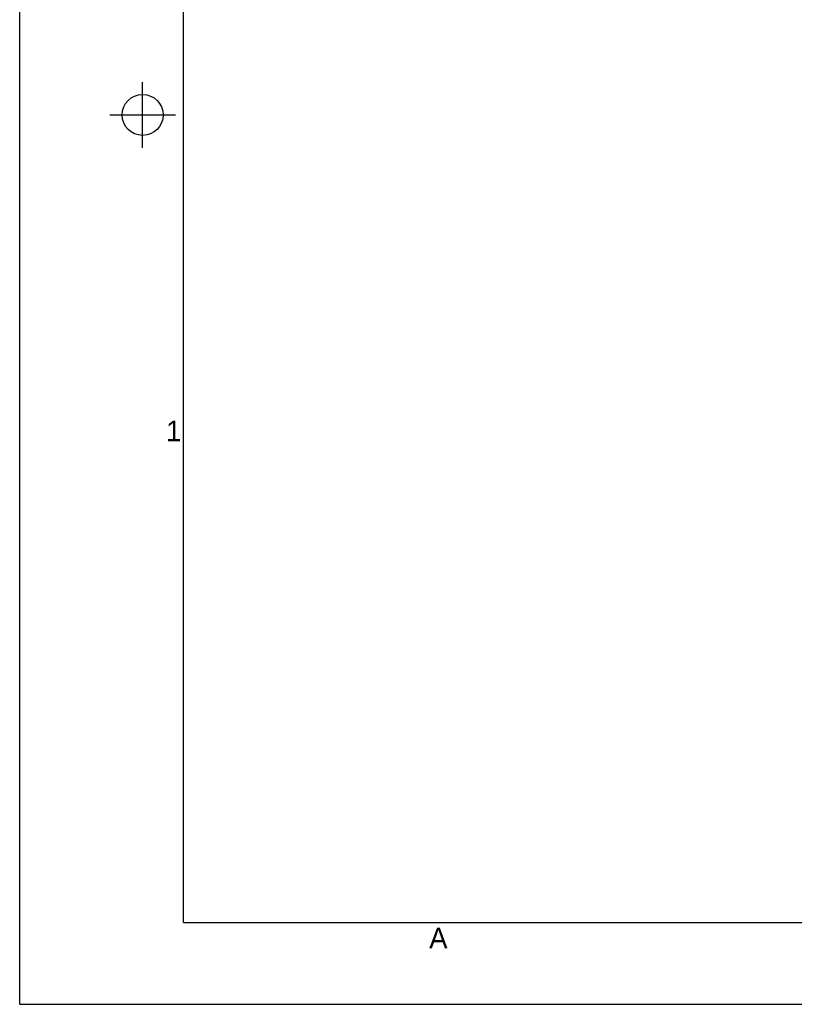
# Model space of a CAD drawing. Header units: millimetres. Extents: x 0 to 841, y 0 to 594.
# Tile 1 of 237: x 0 to 95, y 0 to 120. Entities that reach past the tile are written whole.
import ezdxf

# ---------------------------------------------------------------- set-up
doc = ezdxf.new("R2010")
doc.units = ezdxf.units.MM
doc.header["$LTSCALE"] = 46.255
doc.layers.get('0').update_dxf_attribs({"linetype": 'CONTINUOUS'})
doc.styles.add('TEXTSTYLE_2', font='trium.ttf')

msp = doc.modelspace()

# ---------------------------------------------------------------- linework, layer by layer
at = {"color": 2, "linetype": 'CONTINUOUS'}
for p, q in [((0, 0), (0, 594)), ((15, 104.5), (15, 112.5)), ((11, 108.5), (19, 108.5)), ((0, 0), (841, 0))]:
    msp.add_line(p, q, dxfattribs=at)
at = {"color": 7, "linetype": 'CONTINUOUS'}
for q in [(20, 584), (817.21398, 10)]:
    msp.add_line((20, 10), q, dxfattribs=at)
msp.add_circle((15, 108.5), 2.50062, dxfattribs=at)

# ---------------------------------------------------------------- texts
at = {"color": 2, "linetype": 'CONTINUOUS', "char_height": 2.5, "attachment_point": 2, "line_spacing_factor": 0.9, "style": 'TEXTSTYLE_2'}
for s, insert, width in [('1', (18.77473, 71.19377), 1.9166667), ('A', (51.08602, 9.33741), 2.3055556)]:
    msp.add_mtext(s, dxfattribs=dict(at, insert=insert, width=width))

doc.saveas('drawing.dxf')
